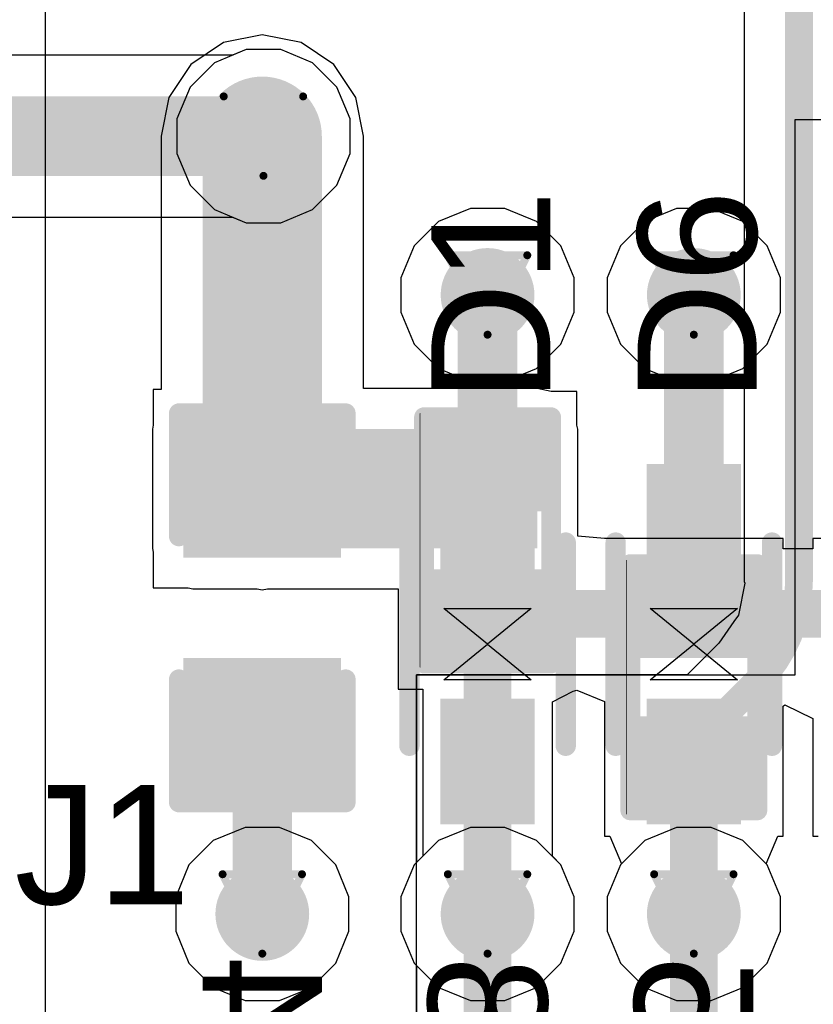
# Model space of a CAD drawing. Header units: inches. Extents: x 0 to 12.2, y 0 to 7.
# Tile 134 of 154: x 3.606 to 3.806, y 2.341 to 2.589. Entities that reach past the tile are written whole.
import ezdxf

# ---------------------------------------------------------------- set-up
doc = ezdxf.new("R2010")
doc.units = ezdxf.units.IN
doc.header["$MEASUREMENT"] = 0
for name, color, linetype in [('Bottom Layer', 5, 'Continuous'), ('Bottom Overlay', 54, 'Continuous'), ('Bottom Paste', 16, 'Continuous'), ('Bottom Solder', 6, 'Continuous'), ('Drill Drawing', 1, 'Continuous'), ('Layer 1', 16, 'Continuous'), ('Layer 2', 76, 'Continuous'), ('Top Layer', 1, 'Continuous'), ('Top Overlay', 2, 'Continuous'), ('Top Paste', 8, 'Continuous'), ('Top Solder', 216, 'Continuous'), ('Via Holes', 16, 'Continuous')]:
    doc.layers.add(name, color=color, linetype=linetype)
doc.styles.add('Arial', font='txt', dxfattribs={"height": 0.2})

# ---------------------------------------------------------------- blocks, each defined once
blk = doc.blocks.new('R___0402_B_156')
at = {"layer": 'Bottom Layer'}
for points in [[(-0.0095, 0.0125), (-0.0095, -0.0125), (-0.0275, -0.0125), (-0.0275, 0.0125)], [(0.0275, 0.0125), (0.0275, -0.0125), (0.0095, -0.0125), (0.0095, 0.0125)]]:
    blk.add_hatch(color=5, dxfattribs=at).paths.add_polyline_path(points)
at = {"layer": 'Bottom Paste'}
for points in [[(-0.0095, 0.0125), (-0.0095, -0.0125), (-0.0275, -0.0125), (-0.0275, 0.0125)], [(0.0275, 0.0125), (0.0275, -0.0125), (0.0095, -0.0125), (0.0095, 0.0125)]]:
    blk.add_hatch(color=16, dxfattribs=at).paths.add_polyline_path(points)
at = {"layer": 'Bottom Solder'}
for points in [[(-0.00733, 0.01467), (-0.00733, -0.01467), (-0.02967, -0.01467), (-0.02967, 0.01467)], [(0.02967, 0.01467), (0.02967, -0.01467), (0.00733, -0.01467), (0.00733, 0.01467)]]:
    blk.add_hatch(color=6, dxfattribs=at).paths.add_polyline_path(points)
at = {"layer": 'Bottom Overlay'}
for points, const_width in [([(-0.031, 0.016), (-0.031, -0.016)], 0.005), ([(-0.031, 0.016), (0.031, 0.016)], 0.005), ([(0.031, 0.016), (0.031, -0.016)], 0.005), ([(-0.032, 0.017), (0.032, 0.017)], 0.000127), ([(-0.031, -0.016), (0.031, -0.016)], 0.005)]:
    blk.add_lwpolyline(points, dxfattribs=dict(at, const_width=const_width))
for points, const_width in [([(-0.03225, 0.016, 1), (-0.02975, 0.016, 1)], 0.0025), ([(-0.03225, 0.016, 1), (-0.02975, 0.016, 1)], 0.0025), ([(0.02975, 0.016, 1), (0.03225, 0.016, 1)], 0.0025), ([(0.02975, 0.016, 1), (0.03225, 0.016, 1)], 0.0025), ([(-0.03203, 0.017, 1), (-0.03197, 0.017, 1)], 0.0000635), ([(0.03197, 0.017, 1), (0.03203, 0.017, 1)], 0.0000635), ([(-0.03225, -0.016, 1), (-0.02975, -0.016, 1)], 0.0025), ([(-0.03225, -0.016, 1), (-0.02975, -0.016, 1)], 0.0025), ([(0.02975, -0.016, 1), (0.03225, -0.016, 1)], 0.0025), ([(0.02975, -0.016, 1), (0.03225, -0.016, 1)], 0.0025)]:
    blk.add_lwpolyline(points, format="xyb", close=True, dxfattribs=dict(at, const_width=const_width))
blk = doc.blocks.new('R___0402_B_159')
at = {"layer": 'Bottom Layer'}
for points in [[(-0.0095, 0.0125), (-0.0095, -0.0125), (-0.0275, -0.0125), (-0.0275, 0.0125)], [(0.0275, 0.0125), (0.0275, -0.0125), (0.0095, -0.0125), (0.0095, 0.0125)]]:
    blk.add_hatch(color=5, dxfattribs=at).paths.add_polyline_path(points)
at = {"layer": 'Bottom Paste'}
for points in [[(-0.0095, 0.0125), (-0.0095, -0.0125), (-0.0275, -0.0125), (-0.0275, 0.0125)], [(0.0275, 0.0125), (0.0275, -0.0125), (0.0095, -0.0125), (0.0095, 0.0125)]]:
    blk.add_hatch(color=16, dxfattribs=at).paths.add_polyline_path(points)
at = {"layer": 'Bottom Solder'}
for points in [[(-0.00733, 0.01467), (-0.00733, -0.01467), (-0.02967, -0.01467), (-0.02967, 0.01467)], [(0.02967, 0.01467), (0.02967, -0.01467), (0.00733, -0.01467), (0.00733, 0.01467)]]:
    blk.add_hatch(color=6, dxfattribs=at).paths.add_polyline_path(points)
at = {"layer": 'Bottom Overlay'}
for points, const_width in [([(-0.031, 0.016), (0.031, 0.016)], 0.005), ([(-0.031, 0.016), (-0.031, -0.016)], 0.005), ([(0.031, 0.016), (0.031, -0.016)], 0.005), ([(-0.032, 0.017), (0.032, 0.017)], 0.000127), ([(0.031, -0.016), (-0.031, -0.016)], 0.005)]:
    blk.add_lwpolyline(points, dxfattribs=dict(at, const_width=const_width))
for points, const_width in [([(-0.03225, 0.016, 1), (-0.02975, 0.016, 1)], 0.0025), ([(-0.03225, 0.016, 1), (-0.02975, 0.016, 1)], 0.0025), ([(0.02975, 0.016, 1), (0.03225, 0.016, 1)], 0.0025), ([(0.02975, 0.016, 1), (0.03225, 0.016, 1)], 0.0025), ([(-0.03203, 0.017, 1), (-0.03197, 0.017, 1)], 0.0000635), ([(0.03197, 0.017, 1), (0.03203, 0.017, 1)], 0.0000635), ([(-0.03225, -0.016, 1), (-0.02975, -0.016, 1)], 0.0025), ([(-0.03225, -0.016, 1), (-0.02975, -0.016, 1)], 0.0025), ([(0.02975, -0.016, 1), (0.03225, -0.016, 1)], 0.0025), ([(0.02975, -0.016, 1), (0.03225, -0.016, 1)], 0.0025)]:
    blk.add_lwpolyline(points, format="xyb", close=True, dxfattribs=dict(at, const_width=const_width))
blk = doc.blocks.new('SOD_523__B__D____________203')
at = {"layer": 'Top Layer'}
for points in [[(-0.04134, 0.00787), (-0.01771, 0.00787), (-0.01771, -0.00787), (-0.04134, -0.00787)], [(0.04134, -0.00787), (0.01771, -0.00787), (0.01771, 0.00787), (0.04134, 0.00787)]]:
    blk.add_hatch(color=1, dxfattribs=at).paths.add_polyline_path(points)
at = {"layer": 'Top Paste'}
for points in [[(-0.04134, 0.00787), (-0.01771, 0.00787), (-0.01771, -0.00787), (-0.04134, -0.00787)], [(0.04134, -0.00787), (0.01771, -0.00787), (0.01771, 0.00787), (0.04134, 0.00787)]]:
    blk.add_hatch(color=8, dxfattribs=at).paths.add_polyline_path(points)
at = {"layer": 'Top Solder'}
for points in [[(-0.04534, 0.01187), (-0.01371, 0.01187), (-0.01371, -0.01187), (-0.04534, -0.01187)], [(0.04534, -0.01187), (0.01371, -0.01187), (0.01371, 0.01187), (0.04534, 0.01187)]]:
    blk.add_hatch(color=216, dxfattribs=at).paths.add_polyline_path(points)
at = {"layer": 'Top Overlay'}
for p, q in [((-0.009, -0.011), (-0.009, 0.011)), ((-0.009, 0.011), (0, 0)), ((0, 0), (0.009, 0.011)), ((0.009, 0.011), (0.009, -0.011)), ((0, 0), (-0.009, -0.011)), ((0, 0), (0, 0)), ((0, 0), (0, 0)), ((0.009, -0.011), (0, 0))]:
    blk.add_line(p, q, dxfattribs=at)
for points, const_width in [([(0.02559, 0.01969), (-0.02559, 0.01969)], 0.00512), ([(0, -0.01), (0, 0.009)], 0.00394), ([(0.02559, -0.01969), (-0.02559, -0.01969)], 0.00512)]:
    blk.add_lwpolyline(points, dxfattribs=dict(at, const_width=const_width))
for points, const_width in [([(-0.02687, 0.01969, 1), (-0.02431, 0.01969, 1)], 0.00256), ([(0.02431, 0.01969, 1), (0.02687, 0.01969, 1)], 0.00256), ([(-0.00098, 0.009, 1), (0.00098, 0.009, 1)], 0.00197), ([(-0.00098, -0.01, 1), (0.00098, -0.01, 1)], 0.00197), ([(-0.02687, -0.01969, 1), (-0.02431, -0.01969, 1)], 0.00256), ([(0.02431, -0.01969, 1), (0.02687, -0.01969, 1)], 0.00256)]:
    blk.add_lwpolyline(points, format="xyb", close=True, dxfattribs=dict(at, const_width=const_width))
blk = doc.blocks.new('SOD_523__B__D____________208')
at = {"layer": 'Top Layer'}
for points in [[(-0.04134, 0.00787), (-0.01771, 0.00787), (-0.01771, -0.00787), (-0.04134, -0.00787)], [(0.04134, -0.00787), (0.01771, -0.00787), (0.01771, 0.00787), (0.04134, 0.00787)]]:
    blk.add_hatch(color=1, dxfattribs=at).paths.add_polyline_path(points)
at = {"layer": 'Top Paste'}
for points in [[(-0.04134, 0.00787), (-0.01771, 0.00787), (-0.01771, -0.00787), (-0.04134, -0.00787)], [(0.04134, -0.00787), (0.01771, -0.00787), (0.01771, 0.00787), (0.04134, 0.00787)]]:
    blk.add_hatch(color=8, dxfattribs=at).paths.add_polyline_path(points)
at = {"layer": 'Top Solder'}
for points in [[(-0.04534, 0.01187), (-0.01371, 0.01187), (-0.01371, -0.01187), (-0.04534, -0.01187)], [(0.04534, -0.01187), (0.01371, -0.01187), (0.01371, 0.01187), (0.04534, 0.01187)]]:
    blk.add_hatch(color=216, dxfattribs=at).paths.add_polyline_path(points)
at = {"layer": 'Top Overlay'}
for p, q in [((-0.009, -0.011), (-0.009, 0.011)), ((-0.009, 0.011), (0, 0)), ((0, 0), (0.009, 0.011)), ((0.009, 0.011), (0.009, -0.011)), ((0, 0), (-0.009, -0.011)), ((0, 0), (0, 0)), ((0.009, -0.011), (0, 0)), ((0, 0), (0, 0))]:
    blk.add_line(p, q, dxfattribs=at)
for points, const_width in [([(0.02559, 0.01969), (-0.02559, 0.01969)], 0.00512), ([(0, -0.01), (0, 0.009)], 0.00394), ([(0.02559, -0.01969), (-0.02559, -0.01969)], 0.00512)]:
    blk.add_lwpolyline(points, dxfattribs=dict(at, const_width=const_width))
for points, const_width in [([(-0.02687, 0.01969, 1), (-0.02431, 0.01969, 1)], 0.00256), ([(0.02431, 0.01969, 1), (0.02687, 0.01969, 1)], 0.00256), ([(-0.00098, 0.009, 1), (0.00098, 0.009, 1)], 0.00197), ([(-0.00098, -0.01, 1), (0.00098, -0.01, 1)], 0.00197), ([(-0.02687, -0.01969, 1), (-0.02431, -0.01969, 1)], 0.00256), ([(0.02431, -0.01969, 1), (0.02687, -0.01969, 1)], 0.00256)]:
    blk.add_lwpolyline(points, format="xyb", close=True, dxfattribs=dict(at, const_width=const_width))
blk = doc.blocks.new('C___0603_B_350')
at = {"layer": 'Bottom Layer'}
for points in [[(-0.045, -0.0175), (-0.045, 0.0175), (-0.015, 0.0175), (-0.015, -0.0175)], [(0.015, -0.0175), (0.015, 0.0175), (0.045, 0.0175), (0.045, -0.0175)]]:
    blk.add_hatch(color=5, dxfattribs=at).paths.add_polyline_path(points)
at = {"layer": 'Bottom Paste'}
for points in [[(-0.045, -0.0175), (-0.045, 0.0175), (-0.015, 0.0175), (-0.015, -0.0175)], [(0.015, -0.0175), (0.015, 0.0175), (0.045, 0.0175), (0.045, -0.0175)]]:
    blk.add_hatch(color=16, dxfattribs=at).paths.add_polyline_path(points)
at = {"layer": 'Bottom Solder'}
for points in [[(-0.04736, -0.01986), (-0.04736, 0.01986), (-0.01264, 0.01986), (-0.01264, -0.01986)], [(0.01264, -0.01986), (0.01264, 0.01986), (0.04736, 0.01986), (0.04736, -0.01986)]]:
    blk.add_hatch(color=6, dxfattribs=at).paths.add_polyline_path(points)
at = {"layer": 'Bottom Overlay', "const_width": 0.005}
for points in [[(-0.049, 0.021), (-0.018, 0.021)], [(-0.049, 0.021), (-0.049, -0.021)], [(0.018, 0.021), (0.049, 0.021)], [(0.049, 0.021), (0.049, -0.021)], [(-0.049, -0.021), (-0.018, -0.021)], [(0.018, -0.021), (0.049, -0.021)]]:
    blk.add_lwpolyline(points, dxfattribs=at)
at = {"layer": 'Bottom Overlay', "const_width": 0.0025}
for points in [[(-0.05025, 0.021, 1), (-0.04775, 0.021, 1)], [(-0.05025, 0.021, 1), (-0.04775, 0.021, 1)], [(-0.01925, 0.021, 1), (-0.01675, 0.021, 1)], [(0.01675, 0.021, 1), (0.01925, 0.021, 1)], [(0.04775, 0.021, 1), (0.05025, 0.021, 1)], [(0.04775, 0.021, 1), (0.05025, 0.021, 1)], [(-0.05025, -0.021, 1), (-0.04775, -0.021, 1)], [(-0.05025, -0.021, 1), (-0.04775, -0.021, 1)], [(-0.01925, -0.021, 1), (-0.01675, -0.021, 1)], [(0.01675, -0.021, 1), (0.01925, -0.021, 1)], [(0.04775, -0.021, 1), (0.05025, -0.021, 1)], [(0.04775, -0.021, 1), (0.05025, -0.021, 1)]]:
    blk.add_lwpolyline(points, format="xyb", close=True, dxfattribs=at)

msp = doc.modelspace()

# ---------------------------------------------------------------- hatches: boundary and pattern name
at = {"layer": 'Bottom Layer'}
h = msp.add_hatch(color=5, dxfattribs=at)
edge = h.paths.add_edge_path()
edge.add_arc((3.66787, 2.56), 0.01181, 0, 360)
h = msp.add_hatch(color=5, dxfattribs=at)
edge = h.paths.add_edge_path()
edge.add_arc((3.72432, 2.52), 0.01181, 0, 360)
h = msp.add_hatch(color=5, dxfattribs=at)
edge = h.paths.add_edge_path()
edge.add_arc((3.77627, 2.52), 0.01181, 0, 360)
msp.add_hatch(color=5, dxfattribs=at).paths.add_polyline_path([(3.65008, 2.45618), (3.73682, 2.45618), (3.73682, 2.48621), (3.65008, 2.48621)])
h = msp.add_hatch(color=5, dxfattribs=at)
edge = h.paths.add_edge_path()
edge.add_arc((3.66758, 2.36412), 0.01181, 0, 360)
h = msp.add_hatch(color=5, dxfattribs=at)
edge = h.paths.add_edge_path()
edge.add_arc((3.72432, 2.36412), 0.01181, 0, 360)
h = msp.add_hatch(color=5, dxfattribs=at)
edge = h.paths.add_edge_path()
edge.add_arc((3.77627, 2.36412), 0.01181, 0, 360)
at = {"layer": 'Layer 1'}
h = msp.add_hatch(color=16, dxfattribs=at)
edge = h.paths.add_edge_path()
edge.add_arc((3.66787, 2.56), 0.01181, 0, 360)
h = msp.add_hatch(color=16, dxfattribs=at)
edge = h.paths.add_edge_path()
edge.add_arc((3.72432, 2.52), 0.01181, 0, 360)
h = msp.add_hatch(color=16, dxfattribs=at)
edge = h.paths.add_edge_path()
edge.add_arc((3.77627, 2.52), 0.01181, 0, 360)
h = msp.add_hatch(color=16, dxfattribs=at)
edge = h.paths.add_edge_path()
edge.add_arc((3.66758, 2.36412), 0.01181, 0, 360)
h = msp.add_hatch(color=16, dxfattribs=at)
edge = h.paths.add_edge_path()
edge.add_arc((3.72432, 2.36412), 0.01181, 0, 360)
h = msp.add_hatch(color=16, dxfattribs=at)
edge = h.paths.add_edge_path()
edge.add_arc((3.77627, 2.36412), 0.01181, 0, 360)
at = {"layer": 'Layer 2'}
h = msp.add_hatch(color=76, dxfattribs=at)
edge = h.paths.add_edge_path()
edge.add_arc((3.66787, 2.56), 0.01181, 0, 360)
h = msp.add_hatch(color=76, dxfattribs=at)
edge = h.paths.add_edge_path()
edge.add_arc((3.72432, 2.52), 0.01181, 0, 360)
h = msp.add_hatch(color=76, dxfattribs=at)
edge = h.paths.add_edge_path()
edge.add_arc((3.77627, 2.52), 0.01181, 0, 360)
h = msp.add_hatch(color=76, dxfattribs=at)
edge = h.paths.add_edge_path()
edge.add_arc((3.66758, 2.36412), 0.01181, 0, 360)
h = msp.add_hatch(color=76, dxfattribs=at)
edge = h.paths.add_edge_path()
edge.add_arc((3.72432, 2.36412), 0.01181, 0, 360)
h = msp.add_hatch(color=76, dxfattribs=at)
edge = h.paths.add_edge_path()
edge.add_arc((3.77627, 2.36412), 0.01181, 0, 360)
at = {"layer": 'Top Layer'}
h = msp.add_hatch(color=1, dxfattribs=at)
edge = h.paths.add_edge_path()
edge.add_arc((3.66787, 2.56), 0.01181, 0, 360)
h = msp.add_hatch(color=1, dxfattribs=at)
edge = h.paths.add_edge_path()
edge.add_arc((3.72432, 2.52), 0.01181, 0, 360)
h = msp.add_hatch(color=1, dxfattribs=at)
edge = h.paths.add_edge_path()
edge.add_arc((3.77627, 2.52), 0.01181, 0, 360)
h = msp.add_hatch(color=1, dxfattribs=at)
edge = h.paths.add_edge_path()
edge.add_arc((3.66758, 2.36412), 0.01181, 0, 360)
h = msp.add_hatch(color=1, dxfattribs=at)
edge = h.paths.add_edge_path()
edge.add_arc((3.72432, 2.36412), 0.01181, 0, 360)
h = msp.add_hatch(color=1, dxfattribs=at)
edge = h.paths.add_edge_path()
edge.add_arc((3.77627, 2.36412), 0.01181, 0, 360)
at = {"layer": 'Via Holes'}
h = msp.add_hatch(color=7, dxfattribs=at)
edge = h.paths.add_edge_path()
edge.add_arc((3.66787, 2.56), 0.00591, 0, 360)
h = msp.add_hatch(color=7, dxfattribs=at)
edge = h.paths.add_edge_path()
edge.add_arc((3.72432, 2.52), 0.00591, 0, 360)
h = msp.add_hatch(color=7, dxfattribs=at)
edge = h.paths.add_edge_path()
edge.add_arc((3.77627, 2.52), 0.00591, 0, 360)
h = msp.add_hatch(color=7, dxfattribs=at)
edge = h.paths.add_edge_path()
edge.add_arc((3.66758, 2.36412), 0.00591, 0, 360)
h = msp.add_hatch(color=7, dxfattribs=at)
edge = h.paths.add_edge_path()
edge.add_arc((3.72432, 2.36412), 0.00591, 0, 360)
h = msp.add_hatch(color=7, dxfattribs=at)
edge = h.paths.add_edge_path()
edge.add_arc((3.77627, 2.36412), 0.00591, 0, 360)

# ---------------------------------------------------------------- linework, layer by layer
at = {"layer": 'Bottom Layer'}
for p, q in [((3.66758, 2.58549), (3.65783, 2.58355)), ((3.67734, 2.58355), (3.66758, 2.58549)), ((3.65783, 2.58355), (3.64956, 2.57802)), ((3.68561, 2.57802), (3.67734, 2.58355)), ((3.64956, 2.57802), (3.64403, 2.56975)), ((3.69113, 2.56975), (3.68561, 2.57802)), ((3.64403, 2.56975), (3.64209, 2.56)), ((3.69307, 2.56), (3.69113, 2.56975)), ((3.64209, 2.56), (3.64209, 2.49621)), ((3.69307, 2.49641), (3.69307, 2.56)), ((3.64209, 2.49621), (3.64008, 2.49621)), ((3.64008, 2.49621), (3.64008, 2.4872)), ((3.73682, 2.49641), (3.69307, 2.49641)), ((3.74032, 2.49571), (3.73682, 2.49641)), ((3.74682, 2.49571), (3.74032, 2.49571)), ((3.74682, 2.4872), (3.74682, 2.49571)), ((3.64008, 2.4872), (3.63989, 2.48621)), ((3.74702, 2.48621), (3.74682, 2.4872)), ((3.63989, 2.48621), (3.63989, 2.45618)), ((3.74702, 2.4593), (3.74702, 2.48621)), ((3.75377, 2.45871), (3.74702, 2.4593)), ((3.79877, 2.45871), (3.75377, 2.45871)), ((3.75377, 2.45871), (3.75377, 2.45871)), ((3.79877, 2.45603), (3.79877, 2.45871)), ((3.85122, 2.45871), (3.80622, 2.45871)), ((3.80622, 2.45871), (3.80622, 2.45603)), ((3.63989, 2.45618), (3.64008, 2.45519)), ((3.64008, 2.45519), (3.64008, 2.44621)), ((3.80622, 2.45603), (3.79877, 2.45603)), ((3.64008, 2.44621), (3.64892, 2.44621)), ((3.64892, 2.44621), (3.65008, 2.44598)), ((3.65008, 2.44598), (3.66629, 2.44598)), ((3.66629, 2.44598), (3.66758, 2.44572)), ((3.66758, 2.44572), (3.66888, 2.44598)), ((3.66888, 2.44598), (3.70182, 2.44598)), ((3.70182, 2.44598), (3.70182, 2.42071)), ((3.70182, 2.42071), (3.70801, 2.42071)), ((3.70801, 2.42071), (3.70801, 2.37865)), ((3.74064, 2.41751), (3.74584, 2.4202)), ((3.74584, 2.4202), (3.74677, 2.42046)), ((3.74677, 2.42046), (3.75377, 2.41765)), ((3.75377, 2.41765), (3.75377, 2.38371)), ((3.74064, 2.37865), (3.74064, 2.41751)), ((3.79877, 2.41646), (3.79922, 2.41681)), ((3.79877, 2.38371), (3.79877, 2.41646)), ((3.79922, 2.41681), (3.80622, 2.41335)), ((3.80622, 2.41335), (3.80622, 2.38371)), ((3.75377, 2.38371), (3.75512, 2.38371)), ((3.75512, 2.38371), (3.75802, 2.37671)), ((3.79453, 2.37671), (3.79743, 2.38371)), ((3.79743, 2.38371), (3.79877, 2.38371)), ((3.80622, 2.38371), (3.80757, 2.38371)), ((3.70801, 2.37865), (3.70583, 2.37647)), ((3.74281, 2.37647), (3.74064, 2.37865)), ((3.70583, 2.37647), (3.70251, 2.36846)), ((3.74613, 2.36846), (3.74281, 2.37647)), ((3.75778, 2.37647), (3.75446, 2.36846)), ((3.75802, 2.37671), (3.75778, 2.37647)), ((3.79476, 2.37647), (3.79453, 2.37671)), ((3.79809, 2.36846), (3.79476, 2.37647)), ((3.70251, 2.36846), (3.70251, 2.35978)), ((3.74613, 2.35978), (3.74613, 2.36846)), ((3.75446, 2.36846), (3.75446, 2.35978)), ((3.79809, 2.35978), (3.79809, 2.36846)), ((3.70251, 2.35978), (3.70583, 2.35176)), ((3.74281, 2.35176), (3.74613, 2.35978)), ((3.75446, 2.35978), (3.75778, 2.35176)), ((3.79476, 2.35176), (3.79809, 2.35978)), ((3.70583, 2.35176), (3.71197, 2.34563)), ((3.73668, 2.34563), (3.74281, 2.35176)), ((3.75778, 2.35176), (3.76392, 2.34563)), ((3.78863, 2.34563), (3.79476, 2.35176)), ((3.71197, 2.34563), (3.71998, 2.34231)), ((3.72866, 2.34231), (3.73668, 2.34563)), ((3.76392, 2.34563), (3.77194, 2.34231)), ((3.78061, 2.34231), (3.78863, 2.34563)), ((3.71998, 2.34231), (3.72866, 2.34231)), ((3.77194, 2.34231), (3.78061, 2.34231))]:
    msp.add_line(p, q, dxfattribs=at)
for points, const_width in [([(3.66758, 2.47121), (3.66758, 2.56)], 0.03), ([(3.72432, 2.36412), (3.72432, 2.43971)], 0.012), ([(3.72432, 2.43971), (3.77627, 2.43971)], 0.012), ([(3.77627, 2.43971), (4.03452, 2.43971)], 0.012), ([(3.66758, 2.36412), (3.66758, 2.41121)], 0.015), ([(3.77627, 2.36412), (3.77627, 2.40271)], 0.01)]:
    msp.add_lwpolyline(points, dxfattribs=dict(at, const_width=const_width))
for points, const_width in [([(3.66008, 2.56, 1), (3.67508, 2.56, 1)], 0.015), ([(3.66008, 2.47121, 1), (3.67508, 2.47121, 1)], 0.015), ([(3.72132, 2.43971, 1), (3.72732, 2.43971, 1)], 0.006), ([(3.72132, 2.43971, 1), (3.72732, 2.43971, 1)], 0.006), ([(3.77327, 2.43971, 1), (3.77927, 2.43971, 1)], 0.006), ([(3.77327, 2.43971, 1), (3.77927, 2.43971, 1)], 0.006), ([(3.66383, 2.41121, 1), (3.67133, 2.41121, 1)], 0.0075), ([(3.77377, 2.40271, 1), (3.77877, 2.40271, 1)], 0.005), ([(3.66383, 2.36412, 1), (3.67133, 2.36412, 1)], 0.0075), ([(3.72132, 2.36412, 1), (3.72732, 2.36412, 1)], 0.006), ([(3.77377, 2.36412, 1), (3.77877, 2.36412, 1)], 0.005)]:
    msp.add_lwpolyline(points, format="xyb", close=True, dxfattribs=dict(at, const_width=const_width))
at = {"layer": 'Drill Drawing', "const_width": 0.002}
for points in [[(3.65787, 2.57), (3.67787, 2.57)], [(3.65787, 2.57), (3.66787, 2.55)], [(3.66787, 2.55), (3.67787, 2.57)], [(3.71432, 2.53), (3.73432, 2.53)], [(3.71432, 2.53), (3.72432, 2.51)], [(3.72432, 2.51), (3.73432, 2.53)], [(3.76627, 2.53), (3.78627, 2.53)], [(3.76627, 2.53), (3.77627, 2.51)], [(3.77627, 2.51), (3.78627, 2.53)], [(3.65758, 2.37412), (3.67758, 2.37412)], [(3.65758, 2.37412), (3.66758, 2.35412)], [(3.66758, 2.35412), (3.67758, 2.37412)], [(3.71432, 2.37412), (3.73432, 2.37412)], [(3.71432, 2.37412), (3.72432, 2.35412)], [(3.72432, 2.35412), (3.73432, 2.37412)], [(3.76627, 2.37412), (3.78627, 2.37412)], [(3.76627, 2.37412), (3.77627, 2.35412)], [(3.77627, 2.35412), (3.78627, 2.37412)]]:
    msp.add_lwpolyline(points, dxfattribs=at)
at = {"layer": 'Drill Drawing', "const_width": 0.001}
for points in [[(3.65737, 2.57, 1), (3.65837, 2.57, 1)], [(3.65737, 2.57, 1), (3.65837, 2.57, 1)], [(3.67737, 2.57, 1), (3.67837, 2.57, 1)], [(3.67737, 2.57, 1), (3.67837, 2.57, 1)], [(3.66737, 2.55, 1), (3.66837, 2.55, 1)], [(3.66737, 2.55, 1), (3.66837, 2.55, 1)], [(3.71382, 2.53, 1), (3.71482, 2.53, 1)], [(3.71382, 2.53, 1), (3.71482, 2.53, 1)], [(3.73382, 2.53, 1), (3.73482, 2.53, 1)], [(3.73382, 2.53, 1), (3.73482, 2.53, 1)], [(3.76577, 2.53, 1), (3.76677, 2.53, 1)], [(3.76577, 2.53, 1), (3.76677, 2.53, 1)], [(3.78577, 2.53, 1), (3.78677, 2.53, 1)], [(3.78577, 2.53, 1), (3.78677, 2.53, 1)], [(3.72382, 2.51, 1), (3.72482, 2.51, 1)], [(3.72382, 2.51, 1), (3.72482, 2.51, 1)], [(3.77577, 2.51, 1), (3.77677, 2.51, 1)], [(3.77577, 2.51, 1), (3.77677, 2.51, 1)], [(3.65708, 2.37412, 1), (3.65808, 2.37412, 1)], [(3.65708, 2.37412, 1), (3.65808, 2.37412, 1)], [(3.67708, 2.37412, 1), (3.67808, 2.37412, 1)], [(3.67708, 2.37412, 1), (3.67808, 2.37412, 1)], [(3.71382, 2.37412, 1), (3.71482, 2.37412, 1)], [(3.71382, 2.37412, 1), (3.71482, 2.37412, 1)], [(3.73382, 2.37412, 1), (3.73482, 2.37412, 1)], [(3.73382, 2.37412, 1), (3.73482, 2.37412, 1)], [(3.76577, 2.37412, 1), (3.76677, 2.37412, 1)], [(3.76577, 2.37412, 1), (3.76677, 2.37412, 1)], [(3.78577, 2.37412, 1), (3.78677, 2.37412, 1)], [(3.78577, 2.37412, 1), (3.78677, 2.37412, 1)], [(3.66708, 2.35412, 1), (3.66808, 2.35412, 1)], [(3.66708, 2.35412, 1), (3.66808, 2.35412, 1)], [(3.72382, 2.35412, 1), (3.72482, 2.35412, 1)], [(3.72382, 2.35412, 1), (3.72482, 2.35412, 1)], [(3.77577, 2.35412, 1), (3.77677, 2.35412, 1)], [(3.77577, 2.35412, 1), (3.77677, 2.35412, 1)]]:
    msp.add_lwpolyline(points, format="xyb", close=True, dxfattribs=at)
at = {"layer": 'Layer 1'}
for p, q in [((3.66354, 2.58181), (3.65552, 2.57849)), ((3.67221, 2.58181), (3.66354, 2.58181)), ((3.68023, 2.57849), (3.67221, 2.58181)), ((3.65552, 2.57849), (3.64938, 2.57235)), ((3.68636, 2.57235), (3.68023, 2.57849)), ((3.64938, 2.57235), (3.64606, 2.56434)), ((3.68968, 2.56434), (3.68636, 2.57235)), ((3.64606, 2.56434), (3.64606, 2.55566)), ((3.68968, 2.55566), (3.68968, 2.56434)), ((3.64606, 2.55566), (3.64938, 2.54765)), ((3.68636, 2.54765), (3.68968, 2.55566)), ((3.64938, 2.54765), (3.65552, 2.54151)), ((3.68023, 2.54151), (3.68636, 2.54765)), ((3.65552, 2.54151), (3.66354, 2.53819)), ((3.67221, 2.53819), (3.68023, 2.54151)), ((3.66354, 2.53819), (3.67221, 2.53819)), ((3.71998, 2.38593), (3.71197, 2.38261)), ((3.72866, 2.38593), (3.71998, 2.38593)), ((3.73668, 2.38261), (3.72866, 2.38593)), ((3.77194, 2.38593), (3.76392, 2.38261)), ((3.78061, 2.38593), (3.77194, 2.38593)), ((3.78863, 2.38261), (3.78061, 2.38593)), ((3.71197, 2.38261), (3.70583, 2.37647)), ((3.74281, 2.37647), (3.73668, 2.38261)), ((3.76392, 2.38261), (3.75778, 2.37647)), ((3.79476, 2.37647), (3.78863, 2.38261)), ((3.70583, 2.37647), (3.70251, 2.36846)), ((3.74613, 2.36846), (3.74281, 2.37647)), ((3.75778, 2.37647), (3.75446, 2.36846)), ((3.79809, 2.36846), (3.79476, 2.37647)), ((3.70251, 2.36846), (3.70251, 2.35978)), ((3.74613, 2.35978), (3.74613, 2.36846)), ((3.75446, 2.36846), (3.75446, 2.35978)), ((3.79809, 2.35978), (3.79809, 2.36846)), ((3.70251, 2.35978), (3.70583, 2.35176)), ((3.74281, 2.35176), (3.74613, 2.35978)), ((3.75446, 2.35978), (3.75778, 2.35176)), ((3.79476, 2.35176), (3.79809, 2.35978)), ((3.70583, 2.35176), (3.71197, 2.34563)), ((3.73668, 2.34563), (3.74281, 2.35176)), ((3.75778, 2.35176), (3.76392, 2.34563)), ((3.78863, 2.34563), (3.79476, 2.35176)), ((3.71197, 2.34563), (3.71998, 2.34231)), ((3.72866, 2.34231), (3.73668, 2.34563)), ((3.76392, 2.34563), (3.77194, 2.34231)), ((3.78061, 2.34231), (3.78863, 2.34563)), ((3.71998, 2.34231), (3.72866, 2.34231)), ((3.77194, 2.34231), (3.78061, 2.34231))]:
    msp.add_line(p, q, dxfattribs=at)
at = {"layer": 'Layer 2'}
for p, q in [((3.613, 2.26606), (3.613, 2.669)), ((3.71998, 2.54181), (3.71197, 2.53849)), ((3.72866, 2.54181), (3.71998, 2.54181)), ((3.73668, 2.53849), (3.72866, 2.54181)), ((3.77194, 2.54181), (3.76392, 2.53849)), ((3.78061, 2.54181), (3.77194, 2.54181)), ((3.78863, 2.53849), (3.78061, 2.54181)), ((3.71197, 2.53849), (3.70583, 2.53235)), ((3.74281, 2.53235), (3.73668, 2.53849)), ((3.76392, 2.53849), (3.75778, 2.53235)), ((3.79476, 2.53235), (3.78863, 2.53849)), ((3.70583, 2.53235), (3.70251, 2.52434)), ((3.74613, 2.52434), (3.74281, 2.53235)), ((3.75778, 2.53235), (3.75446, 2.52434)), ((3.79809, 2.52434), (3.79476, 2.53235)), ((3.70251, 2.52434), (3.70251, 2.51566)), ((3.74613, 2.51566), (3.74613, 2.52434)), ((3.75446, 2.52434), (3.75446, 2.51566)), ((3.79809, 2.51566), (3.79809, 2.52434)), ((3.70251, 2.51566), (3.70583, 2.50765)), ((3.74281, 2.50765), (3.74613, 2.51566)), ((3.75446, 2.51566), (3.75778, 2.50765)), ((3.79476, 2.50765), (3.79809, 2.51566)), ((3.70583, 2.50765), (3.71197, 2.50151)), ((3.73668, 2.50151), (3.74281, 2.50765)), ((3.75778, 2.50765), (3.76392, 2.50151)), ((3.78863, 2.50151), (3.79476, 2.50765)), ((3.71197, 2.50151), (3.71998, 2.49819)), ((3.72866, 2.49819), (3.73668, 2.50151)), ((3.76392, 2.50151), (3.77194, 2.49819)), ((3.78061, 2.49819), (3.78863, 2.50151)), ((3.71998, 2.49819), (3.72866, 2.49819)), ((3.77194, 2.49819), (3.78061, 2.49819)), ((3.66324, 2.38593), (3.65523, 2.38261)), ((3.67192, 2.38593), (3.66324, 2.38593)), ((3.67994, 2.38261), (3.67192, 2.38593)), ((3.71998, 2.38593), (3.71197, 2.38261)), ((3.72866, 2.38593), (3.71998, 2.38593)), ((3.73668, 2.38261), (3.72866, 2.38593)), ((3.77194, 2.38593), (3.76392, 2.38261)), ((3.78061, 2.38593), (3.77194, 2.38593)), ((3.78863, 2.38261), (3.78061, 2.38593)), ((3.65523, 2.38261), (3.64909, 2.37647)), ((3.68607, 2.37647), (3.67994, 2.38261)), ((3.71197, 2.38261), (3.70583, 2.37647)), ((3.74281, 2.37647), (3.73668, 2.38261)), ((3.76392, 2.38261), (3.75778, 2.37647)), ((3.79476, 2.37647), (3.78863, 2.38261)), ((3.64909, 2.37647), (3.64577, 2.36846)), ((3.68939, 2.36846), (3.68607, 2.37647)), ((3.70583, 2.37647), (3.70251, 2.36846)), ((3.74613, 2.36846), (3.74281, 2.37647)), ((3.75778, 2.37647), (3.75446, 2.36846)), ((3.79809, 2.36846), (3.79476, 2.37647)), ((3.64577, 2.36846), (3.64577, 2.35978)), ((3.68939, 2.35978), (3.68939, 2.36846)), ((3.70251, 2.36846), (3.70251, 2.35978)), ((3.74613, 2.35978), (3.74613, 2.36846)), ((3.75446, 2.36846), (3.75446, 2.35978)), ((3.79809, 2.35978), (3.79809, 2.36846)), ((3.64577, 2.35978), (3.64909, 2.35176)), ((3.68607, 2.35176), (3.68939, 2.35978)), ((3.70251, 2.35978), (3.70583, 2.35176)), ((3.74281, 2.35176), (3.74613, 2.35978)), ((3.75446, 2.35978), (3.75778, 2.35176)), ((3.79476, 2.35176), (3.79809, 2.35978)), ((3.64909, 2.35176), (3.65523, 2.34563)), ((3.67994, 2.34563), (3.68607, 2.35176)), ((3.70583, 2.35176), (3.71197, 2.34563)), ((3.73668, 2.34563), (3.74281, 2.35176)), ((3.75778, 2.35176), (3.76392, 2.34563)), ((3.78863, 2.34563), (3.79476, 2.35176)), ((3.65523, 2.34563), (3.66324, 2.34231)), ((3.67192, 2.34231), (3.67994, 2.34563)), ((3.71197, 2.34563), (3.71998, 2.34231)), ((3.72866, 2.34231), (3.73668, 2.34563)), ((3.76392, 2.34563), (3.77194, 2.34231)), ((3.78061, 2.34231), (3.78863, 2.34563)), ((3.66324, 2.34231), (3.67192, 2.34231)), ((3.71998, 2.34231), (3.72866, 2.34231)), ((3.77194, 2.34231), (3.78061, 2.34231))]:
    msp.add_line(p, q, dxfattribs=at)
at = {"layer": 'Top Layer'}
for p, q in [((3.78898, 2.62221), (3.78898, 2.44786)), ((3.66354, 2.58181), (3.66011, 2.58039)), ((3.67221, 2.58181), (3.66354, 2.58181)), ((3.68023, 2.57849), (3.67221, 2.58181)), ((3.66011, 2.58039), (3.547, 2.58039)), ((3.68636, 2.57235), (3.68023, 2.57849)), ((3.68968, 2.56434), (3.68636, 2.57235)), ((3.68968, 2.55566), (3.68968, 2.56434)), ((3.8018, 2.42435), (3.8018, 2.56422)), ((3.8018, 2.56422), (4.11227, 2.56422)), ((3.68636, 2.54765), (3.68968, 2.55566)), ((3.68023, 2.54151), (3.68636, 2.54765)), ((2.71492, 2.53961), (3.66011, 2.53961)), ((3.66011, 2.53961), (3.66354, 2.53819)), ((3.67221, 2.53819), (3.68023, 2.54151)), ((3.66354, 2.53819), (3.67221, 2.53819)), ((3.78898, 2.44786), (3.78908, 2.44738)), ((3.78908, 2.44738), (3.78748, 2.43938)), ((3.78638, 2.43773), (3.78254, 2.43232)), ((3.78748, 2.43938), (3.78638, 2.43773)), ((3.78254, 2.43232), (3.77457, 2.42435)), ((3.70645, 2.33642), (3.70645, 2.42435)), ((3.70645, 2.42435), (3.8018, 2.42435)), ((3.77457, 2.42435), (3.70645, 2.42435)), ((3.70645, 2.42435), (3.70645, 2.37709)), ((3.70583, 2.37647), (3.70251, 2.36846)), ((3.70645, 2.37709), (3.70583, 2.37647)), ((3.70251, 2.36846), (3.70251, 2.35978)), ((3.70251, 2.35978), (3.70583, 2.35176)), ((3.70583, 2.35176), (3.70645, 2.35115)), ((3.70645, 2.35115), (3.70645, 2.33642))]:
    msp.add_line(p, q, dxfattribs=at)
for points, const_width in [([(3.80275, 2.44786), (3.80275, 2.62221)], 0.007), ([(2.71492, 2.56), (3.66787, 2.56)], 0.02), ([(3.72432, 2.46158), (3.72432, 2.52)], 0.015), ([(3.77627, 2.46158), (3.77627, 2.52)], 0.015), ([(3.78015, 2.41046), (3.79227, 2.42258)], 0.007), ([(3.78015, 2.40641), (3.78015, 2.41046)], 0.007), ([(3.72432, 2.36412), (3.72432, 2.40253)], 0.012), ([(3.77627, 2.36412), (3.77627, 2.40253)], 0.012), ([(3.77627, 2.40253), (3.78015, 2.40641)], 0.007), ([(3.72432, 2.24226), (3.72432, 2.36412)], 0.012), ([(3.77627, 2.31142), (3.77627, 2.36412)], 0.012)]:
    msp.add_lwpolyline(points, dxfattribs=dict(at, const_width=const_width))
for points, const_width in [([(3.66287, 2.56, 1), (3.67287, 2.56, 1)], 0.01), ([(3.72057, 2.52, 1), (3.72807, 2.52, 1)], 0.0075), ([(3.77252, 2.52, 1), (3.78002, 2.52, 1)], 0.0075), ([(3.72057, 2.46158, 1), (3.72807, 2.46158, 1)], 0.0075), ([(3.77252, 2.46158, 1), (3.78002, 2.46158, 1)], 0.0075), ([(3.801, 2.44786, 1), (3.8045, 2.44786, 1)], 0.0035), ([(3.801, 2.44786, 1), (3.8045, 2.44786, 1)], 0.0035), ([(3.79052, 2.42258, 1), (3.79402, 2.42258, 1)], 0.0035), ([(3.79052, 2.42258, 1), (3.79402, 2.42258, 1)], 0.0035), ([(3.7784, 2.41046, 1), (3.7819, 2.41046, 1)], 0.0035), ([(3.7784, 2.41046, 1), (3.7819, 2.41046, 1)], 0.0035), ([(3.72132, 2.40253, 1), (3.72732, 2.40253, 1)], 0.006), ([(3.77327, 2.40253, 1), (3.77927, 2.40253, 1)], 0.006), ([(3.7784, 2.40641, 1), (3.7819, 2.40641, 1)], 0.0035), ([(3.7784, 2.40641, 1), (3.7819, 2.40641, 1)], 0.0035), ([(3.77452, 2.40253, 1), (3.77802, 2.40253, 1)], 0.0035), ([(3.72132, 2.36412, 1), (3.72732, 2.36412, 1)], 0.006), ([(3.72132, 2.36412, 1), (3.72732, 2.36412, 1)], 0.006), ([(3.77327, 2.36412, 1), (3.77927, 2.36412, 1)], 0.006), ([(3.77327, 2.36412, 1), (3.77927, 2.36412, 1)], 0.006)]:
    msp.add_lwpolyline(points, format="xyb", close=True, dxfattribs=dict(at, const_width=const_width))
at = {"layer": 'Top Layer', "const_width": 0.007}
msp.add_lwpolyline([(3.80275, 2.44786, -0.198912), (3.79227, 2.42258)], format="xyb", dxfattribs=at)

# ---------------------------------------------------------------- block references
for name, p, rotation in [('C___0603_B_350', (3.66758, 2.44121), 90), ('R___0402_B_156', (3.72432, 2.45821), 90), ('SOD_523__B__D____________208', (3.72432, 2.43206), 270), ('SOD_523__B__D____________203', (3.77627, 2.43206), 270), ('R___0402_B_159', (3.77627, 2.42121), 90)]:
    msp.add_blockref(name, p, dxfattribs=dict(rotation=rotation))

# ---------------------------------------------------------------- texts
at = {"layer": 'Bottom Overlay', "style": 'Arial', "text_generation_flag": 2}
for s, p in [('C4', (3.65259, 2.30001)), ('R8', (3.70933, 2.30001)), ('R5', (3.76128, 2.30001))]:
    msp.add_text(s, height=0.03, rotation=270, dxfattribs=at).set_placement(p)
at = {"layer": 'Top Overlay', "style": 'Arial'}
for s, p in [('D6', (3.79209, 2.49285)), ('D1', (3.74014, 2.49285))]:
    msp.add_text(s, height=0.03, rotation=90, dxfattribs=at).set_placement(p)
msp.add_text('J1', height=0.03, dxfattribs=at).set_placement((3.60516, 2.36657))

doc.saveas('drawing.dxf')
